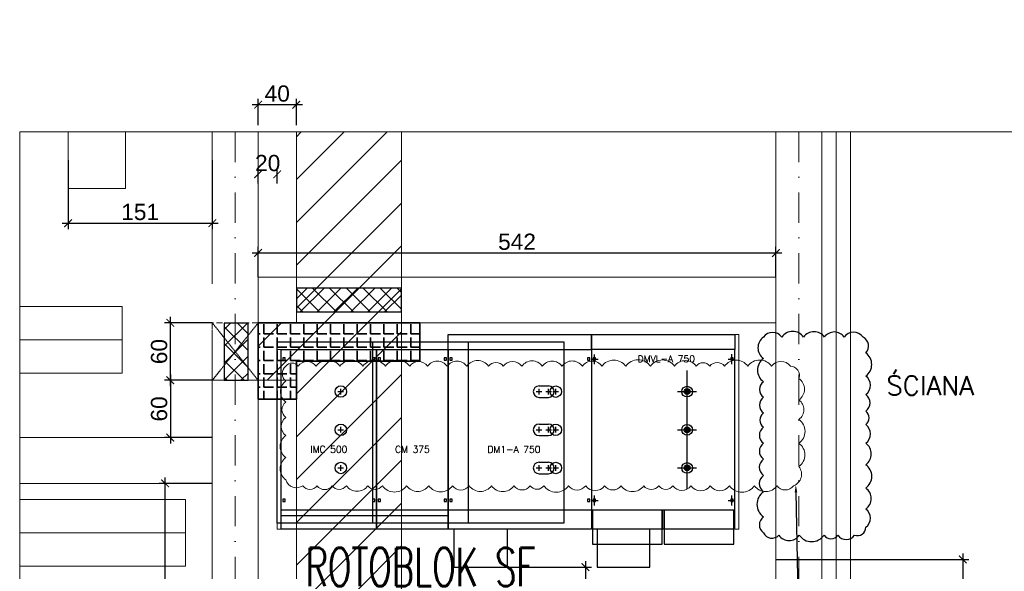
# Model space of a CAD drawing. Header units: centimetres. Extents: x -65174 to -19259, y -5437 to 35487.
# Tile 4 of 7: x -64251 to -63220, y 34066 to 34645. Entities that reach past the tile are written whole.
import ezdxf
from ezdxf import colors
from ezdxf.entities.mleader import LeaderData, LeaderLine
from ezdxf.enums import TextEntityAlignment as Align
from ezdxf.math import Vec2, Vec3

# ---------------------------------------------------------------- set-up
doc = ezdxf.new("R2010")
doc.units = ezdxf.units.CM
doc.header["$PDMODE"] = 35
doc.header["$PDSIZE"] = 0.1
for name, pattern in [('DASHDOT', [25.4, 12.7, -6.35, 0, -6.35]), ('DASHED', [0.75, 0.5, -0.25]), ('HIDDEN2', [0.1875, 0.125, -0.0625])]:
    doc.linetypes.add(name, pattern=pattern)
for name, color, linetype, lineweight in [('1A_Osie', 252, 'DASHDOT', 13), ('1A_Wełna', 252, 'Continuous', 13), ('1A_Ściany_05', 252, 'Continuous', 13), ('1A_Ściany_40', 252, 'Continuous', 13), ('2DE_OBJ_Schneider-Cabinet', 7, 'Continuous', 25), ('2DE_OBJ_SCHNEIDER-DEVICES', 7, 'Continuous', 25), ('___E_ST_urządzenia', 5, 'Continuous', 25), ('___ELE1', 1, 'Continuous', 35), ('___x.Wymiarowanie', 90, 'Continuous', 13), ('A_KANAŁY_H', 202, 'Continuous', 20), ('AK_opis pomieszczeń', 7, 'Continuous', 13), ('E_ELTECH_ST_detale', 252, 'Continuous', 5), ('ELTECH_ST_Kanały', 30, 'Continuous', 15), ('ELTECH_ST_przepusty', 144, 'DASHED', 15)]:
    doc.layers.add(name, color=color, linetype=linetype, lineweight=lineweight)
for name, color, linetype in [('ELTECH_ST_detale', 5, 'Continuous'), ('ELTECH_ST_urządzenia', 5, 'Continuous'), ('MV_top_view', 7, 'Continuous')]:
    doc.layers.add(name, color=color, linetype=linetype)
doc.styles.add('Arial', font='arial.ttf')
doc.styles.add('RomanS', font='romans.shx')
doc.styles.add('Schneider', font='romans.shx')
doc.styles.add('SIMPLEX', font='simplex.shx', dxfattribs={"width": 0.8, "height": 2})
doc.dimstyles.new('AEC Dimension - High Detail', dxfattribs={"dimtxt": 15, "dimasz": 0.08, "dimexe": 6.25, "dimexo": 0, "dimgap": 5, "dimtad": 1, "dimdec": 4, "dimrnd": 0.5, "dimzin": 12, "dimdsep": 46, "dimtxsty": 'RomanS', "dimblk": 'ARCHTICK', "dimcen": 0.125, "dimdle": 6.25, "dimazin": 0, "dimtfac": 1, "dimtdec": 4, "dimtix": 1, "dimtofl": 0, "dimtmove": 2, "dimatfit": 3, "dimldrblk": 'DOT', "dimfxl": 6.25, "dimtolj": 1, "dimtzin": 0, "dimarcsym": 0})

# ---------------------------------------------------------------- blocks, each defined once
blk = doc.blocks.new('Rotoblok_SF')
at = {"layer": '___E_ST_urządzenia'}
for p, q in [((-95, 25), (0, 25)), ((0, -25), (-95, -25))]:
    blk.add_line(p, q, dxfattribs=at)
blk.add_lwpolyline([(-95, 75), (0, 75), (0, -75), (-95, -75)], close=True, dxfattribs=at)
at = {"layer": 'ELTECH_ST_urządzenia', "color": 1, "style": 'SIMPLEX'}
for s, height, width, p in [('ROTOBLOK SF', 20, 0.65, (22.89, 0)), ('(SLp3, SP1, VCB)', 15, 0.7, (53.7, 0))]:
    blk.add_text(s, height=height, rotation=90, dxfattribs=dict(at, width=width)).set_placement(p, align=Align.MIDDLE_CENTER)
blk = doc.blocks.new('_ArchTick')
at = {"color": 0, "linetype": 'ByBlock', "const_width": 15}
blk.add_lwpolyline([(-50, -50), (50, 50)], dxfattribs=at)
blk = doc.blocks.new('*D308')
at = {"layer": '___x.Wymiarowanie', "color": 0, "lineweight": -2, "ltscale": 5, "transparency": 16777216}
for p, q in [((-64001.5, 34533.8), (-64001.5, 34561.6)), ((-63961.5, 34533.8), (-63961.5, 34561.6)), ((-63955.2, 34555.4), (-64007.7, 34555.4))]:
    blk.add_line(p, q, dxfattribs=at)
at = {"layer": 'DEFPOINTS', "color": 0, "ltscale": 5, "transparency": 16777216}
for p in [(-64001.5, 34555.4), (-64001.5, 34533.8), (-63961.5, 34533.8)]:
    blk.add_point(p, dxfattribs=at)
at = {"layer": '___x.Wymiarowanie', "color": 0, "lineweight": -2, "ltscale": 5, "transparency": 16777216, "xscale": 0.08, "yscale": 0.08, "zscale": 0.08, "rotation": 180}
blk.add_blockref('_ArchTick', (-64001.5, 34555.4), dxfattribs=at)
at = {"layer": '___x.Wymiarowanie', "color": 0, "lineweight": -2, "ltscale": 5, "transparency": 16777216, "xscale": 0.08, "yscale": 0.08, "zscale": 0.08}
blk.add_blockref('_ArchTick', (-63961.5, 34555.4), dxfattribs=at)
at = {"layer": '___x.Wymiarowanie', "color": 0, "ltscale": 5, "transparency": 16777216, "insert": (-63981.5, 34567), "char_height": 17, "attachment_point": 5, "style": 'Arial'}
blk.add_mtext('\\A1;40', dxfattribs=at)
blk = doc.blocks.new('_Dot')
at = {"color": 0, "linetype": 'ByBlock', "lineweight": -2}
blk.add_line((-0.5, 0), (-1, 0), dxfattribs=at)
at = {"color": 0, "linetype": 'ByBlock', "const_width": 0.5}
blk.add_lwpolyline([(-0.25, 0, 1), (0.25, 0, 1)], format="xyb", close=True, dxfattribs=at)
blk = doc.blocks.new('*D309')
at = {"layer": '___x.Wymiarowanie', "color": 0, "lineweight": -2, "ltscale": 5, "transparency": 16777216}
for p, q in [((-64001.5, 34472.7), (-64001.5, 34488.7)), ((-63981.5, 34472.7), (-63981.5, 34488.7)), ((-64001.5, 34482.5), (-64001.5, 34482.5)), ((-63981.5, 34482.5), (-63981.4, 34482.5))]:
    blk.add_line(p, q, dxfattribs=at)
at = {"layer": 'DEFPOINTS', "color": 0, "ltscale": 5, "transparency": 16777216}
for p in [(-64001.5, 34482.5), (-64001.5, 34472.7), (-63981.5, 34472.7)]:
    blk.add_point(p, dxfattribs=at)
at = {"layer": '___x.Wymiarowanie', "color": 0, "lineweight": -2, "ltscale": 5, "transparency": 16777216, "xscale": 0.08, "yscale": 0.08, "zscale": 0.08}
blk.add_blockref('_ArchTick', (-64001.5, 34482.5), dxfattribs=at)
at = {"layer": '___x.Wymiarowanie', "color": 0, "lineweight": -2, "ltscale": 5, "transparency": 16777216, "xscale": 0.08, "yscale": 0.08, "zscale": 0.08, "rotation": 180}
blk.add_blockref('_ArchTick', (-63981.5, 34482.5), dxfattribs=at)
at = {"layer": '___x.Wymiarowanie', "color": 0, "ltscale": 5, "transparency": 16777216, "insert": (-63991.5, 34494.2), "char_height": 17, "attachment_point": 5, "style": 'Arial'}
blk.add_mtext('\\A1;20', dxfattribs=at)
blk = doc.blocks.new('*D310')
at = {"layer": '___x.Wymiarowanie', "color": 0, "lineweight": -2, "ltscale": 5, "transparency": 16777216}
for p, q in [((-64200.5, 34497.4), (-64200.5, 34424.9)), ((-64049.5, 34497.4), (-64049.5, 34424.9)), ((-64206.7, 34431.2), (-64043.2, 34431.2))]:
    blk.add_line(p, q, dxfattribs=at)
at = {"layer": 'DEFPOINTS', "color": 0, "ltscale": 5, "transparency": 16777216}
for p in [(-64200.5, 34497.4), (-64049.5, 34497.4), (-64049.5, 34431.2)]:
    blk.add_point(p, dxfattribs=at)
at = {"layer": '___x.Wymiarowanie', "color": 0, "lineweight": -2, "ltscale": 5, "transparency": 16777216, "xscale": 0.08, "yscale": 0.08, "zscale": 0.08, "rotation": 180}
blk.add_blockref('_ArchTick', (-64200.5, 34431.2), dxfattribs=at)
at = {"layer": '___x.Wymiarowanie', "color": 0, "lineweight": -2, "ltscale": 5, "transparency": 16777216, "xscale": 0.08, "yscale": 0.08, "zscale": 0.08}
blk.add_blockref('_ArchTick', (-64049.5, 34431.2), dxfattribs=at)
at = {"layer": '___x.Wymiarowanie', "color": 0, "ltscale": 5, "transparency": 16777216, "insert": (-64125, 34442.9), "char_height": 17, "attachment_point": 5, "style": 'Arial'}
blk.add_mtext('\\A1;151', dxfattribs=at)
blk = doc.blocks.new('*D313')
at = {"layer": '___x.Wymiarowanie', "color": 0, "lineweight": -2, "ltscale": 5, "transparency": 16777216}
for p, q in [((-64093.4, 34272.8), (-64093.4, 34200.3)), ((-64049.5, 34266.6), (-64099.6, 34266.6)), ((-64049.5, 34206.6), (-64099.6, 34206.6))]:
    blk.add_line(p, q, dxfattribs=at)
at = {"layer": 'DEFPOINTS', "color": 0, "ltscale": 5, "transparency": 16777216}
for p in [(-64049.5, 34266.6), (-64093.4, 34206.6), (-64049.5, 34206.6)]:
    blk.add_point(p, dxfattribs=at)
at = {"layer": '___x.Wymiarowanie', "color": 0, "lineweight": -2, "ltscale": 5, "transparency": 16777216, "xscale": 0.08, "yscale": 0.08, "zscale": 0.08}
for p, rotation in [((-64093.4, 34266.6), 90), ((-64093.4, 34206.6), 270)]:
    blk.add_blockref('_ArchTick', p, dxfattribs=dict(at, rotation=rotation))
at = {"layer": '___x.Wymiarowanie', "color": 0, "ltscale": 5, "transparency": 16777216, "insert": (-64105.1, 34236.6), "char_height": 17, "attachment_point": 5, "rotation": 90, "style": 'Arial'}
blk.add_mtext('\\A1;60', dxfattribs=at)
blk = doc.blocks.new('*D314')
at = {"layer": '___x.Wymiarowanie', "color": 0, "lineweight": -2, "ltscale": 5, "transparency": 16777216}
for p, q in [((-64093.4, 34260.3), (-64093.4, 34333)), ((-64049.5, 34326.8), (-64099.6, 34326.8)), ((-64049.5, 34266.6), (-64099.6, 34266.6))]:
    blk.add_line(p, q, dxfattribs=at)
at = {"layer": 'DEFPOINTS', "color": 0, "ltscale": 5, "transparency": 16777216}
for p in [(-64093.4, 34326.8), (-64049.5, 34326.8), (-64049.5, 34266.6)]:
    blk.add_point(p, dxfattribs=at)
at = {"layer": '___x.Wymiarowanie', "color": 0, "lineweight": -2, "ltscale": 5, "transparency": 16777216, "xscale": 0.08, "yscale": 0.08, "zscale": 0.08}
for p, rotation in [((-64093.4, 34326.8), 90), ((-64093.4, 34266.6), 270)]:
    blk.add_blockref('_ArchTick', p, dxfattribs=dict(at, rotation=rotation))
at = {"layer": '___x.Wymiarowanie', "color": 0, "ltscale": 5, "transparency": 16777216, "insert": (-64105.1, 34296.7), "char_height": 17, "attachment_point": 5, "rotation": 90, "style": 'Arial'}
blk.add_mtext('\\A1;60', dxfattribs=at)
blk = doc.blocks.new('*D315')
at = {"layer": '___x.Wymiarowanie', "color": 0, "lineweight": -2, "ltscale": 5, "transparency": 16777216}
for p, q in [((-64001.5, 34374.8), (-64001.5, 34406.3)), ((-63459.5, 34374.8), (-63459.5, 34406.3)), ((-64007.7, 34400), (-63453.2, 34400))]:
    blk.add_line(p, q, dxfattribs=at)
at = {"layer": 'DEFPOINTS', "color": 0, "ltscale": 5, "transparency": 16777216}
for p in [(-63459.5, 34400), (-64001.5, 34374.8), (-63459.5, 34374.8)]:
    blk.add_point(p, dxfattribs=at)
at = {"layer": '___x.Wymiarowanie', "color": 0, "lineweight": -2, "ltscale": 5, "transparency": 16777216, "xscale": 0.08, "yscale": 0.08, "zscale": 0.08, "rotation": 180}
blk.add_blockref('_ArchTick', (-64001.5, 34400), dxfattribs=at)
at = {"layer": '___x.Wymiarowanie', "color": 0, "lineweight": -2, "ltscale": 5, "transparency": 16777216, "xscale": 0.08, "yscale": 0.08, "zscale": 0.08}
blk.add_blockref('_ArchTick', (-63459.5, 34400), dxfattribs=at)
at = {"layer": '___x.Wymiarowanie', "color": 0, "ltscale": 5, "transparency": 16777216, "insert": (-63730.5, 34411.7), "char_height": 17, "attachment_point": 5, "style": 'Arial'}
blk.add_mtext('\\A1;542', dxfattribs=at)
blk = doc.blocks.new('*D318')
at = {"layer": '___x.Wymiarowanie', "color": 0, "lineweight": -2, "ltscale": 5, "transparency": 16777216}
for p, q in [((-63263.9, 34085), (-63263.9, 33506.5)), ((-63459.5, 34078.8), (-63257.6, 34078.8)), ((-63459.5, 33512.8), (-63257.6, 33512.8))]:
    blk.add_line(p, q, dxfattribs=at)
at = {"layer": 'DEFPOINTS', "color": 0, "ltscale": 5, "transparency": 16777216}
for p in [(-63459.5, 34078.8), (-63459.5, 33512.8), (-63263.9, 33512.8)]:
    blk.add_point(p, dxfattribs=at)
at = {"layer": '___x.Wymiarowanie', "color": 0, "lineweight": -2, "ltscale": 5, "transparency": 16777216, "xscale": 0.08, "yscale": 0.08, "zscale": 0.08}
for p, rotation in [((-63263.9, 34078.8), 90), ((-63263.9, 33512.8), 270)]:
    blk.add_blockref('_ArchTick', p, dxfattribs=dict(at, rotation=rotation))
at = {"layer": '___x.Wymiarowanie', "color": 0, "ltscale": 5, "transparency": 16777216, "insert": (-63275.6, 33795.8), "char_height": 17, "attachment_point": 5, "rotation": 90, "style": 'Arial'}
blk.add_mtext('\\A1;566', dxfattribs=at)
blk = doc.blocks.new('*D324')
at = {"layer": '___x.Wymiarowanie', "color": 0, "lineweight": -2, "ltscale": 5, "transparency": 16777216}
for p, q in [((-64049.5, 34158.6), (-64105, 34158.6)), ((-64098.8, 33821.2), (-64098.8, 34164.8)), ((-64049.5, 33827.4), (-64105, 33827.4))]:
    blk.add_line(p, q, dxfattribs=at)
at = {"layer": 'DEFPOINTS', "color": 0, "ltscale": 5, "transparency": 16777216}
for p in [(-64098.8, 34158.6), (-64049.5, 34158.6), (-64049.5, 33827.4)]:
    blk.add_point(p, dxfattribs=at)
at = {"layer": '___x.Wymiarowanie', "color": 0, "lineweight": -2, "ltscale": 5, "transparency": 16777216, "xscale": 0.08, "yscale": 0.08, "zscale": 0.08}
for p, rotation in [((-64098.8, 34158.6), 90), ((-64098.8, 33827.4), 270)]:
    blk.add_blockref('_ArchTick', p, dxfattribs=dict(at, rotation=rotation))
at = {"layer": '___x.Wymiarowanie', "color": 0, "ltscale": 5, "transparency": 16777216, "insert": (-64110.5, 33993), "char_height": 17, "attachment_point": 5, "rotation": 90, "style": 'Arial'}
blk.add_mtext('\\A1;331', dxfattribs=at)
blk = doc.blocks.new('2d_imc500_cok_se99_f08a4kw')
at = {"layer": 'MV_top_view', "color": 0, "linetype": 'ByBlock', "lineweight": 30}
blk.add_line((0, -796.15), (500, -796.15), dxfattribs=at)
at = {"layer": 'MV_top_view', "color": 253, "lineweight": 30}
blk.add_line((0, -826.15), (500, -826.15), dxfattribs=at)
at = {"layer": 'MV_top_view', "color": 0, "linetype": 'Continuous', "lineweight": 30, "ltscale": 160}
blk.add_lwpolyline([(0, 43.85), (500, 43.85), (500, -896.15), (0, -896.15)], close=True, dxfattribs=at)
at = {"layer": 'MV_top_view', "color": 253, "lineweight": 30}
for points in [[(21.15, 0), (8.85, 0), (8.85, -12.3), (21.15, -12.3)], [(491.15, 0), (478.85, 0), (478.85, -12.3), (491.15, -12.3)], [(21.15, -740), (8.85, -740), (8.85, -752.3), (21.15, -752.3)], [(491.15, -740), (478.85, -740), (478.85, -752.3), (491.15, -752.3)]]:
    blk.add_lwpolyline(points, close=True, dxfattribs=at)
at = {"layer": 'MV_top_view', "color": 253, "linetype": 'Continuous', "lineweight": 30, "ltscale": 10}
for points in [[(297.5, -176.15), (327.5, -176.15)], [(312.5, -191.15), (312.5, -161.15)], [(297.5, -376.15), (327.5, -376.15)], [(312.5, -391.15), (312.5, -361.15)], [(312.5, -591.15), (312.5, -561.15)], [(297.5, -576.15), (327.5, -576.15)]]:
    blk.add_lwpolyline(points, dxfattribs=at)
at = {"layer": 'MV_top_view', "color": 253, "linetype": 'Continuous', "lineweight": 30, "ltscale": 2}
for centre in [(312.5, -176.15), (312.5, -376.15), (312.5, -576.15)]:
    blk.add_circle(centre, 30, dxfattribs=at)
at = {"layer": 'MV_top_view', "color": 0, "linetype": 'ByBlock', "lineweight": -2, "style": 'Schneider', "flags": 8}
blk.add_attdef('IMC_500', text='', height=35, dxfattribs=at).set_placement((250, -496.15), align=Align.CENTER)
blk = doc.blocks.new('2d_cm375_cok_se79_1apx7d')
at = {"layer": 'MV_top_view', "color": 0, "lineweight": 30}
blk.add_line((0, -796.15), (375, -796.15), dxfattribs=at)
at = {"layer": 'MV_top_view', "color": 253, "lineweight": 30}
blk.add_line((0, -826.15), (375, -826.15), dxfattribs=at)
at = {"layer": 'MV_top_view', "color": 0, "linetype": 'ByBlock', "lineweight": 30, "ltscale": 160}
blk.add_lwpolyline([(0, 43.85), (375, 43.85), (375, -896.15), (0, -896.15)], close=True, dxfattribs=at)
at = {"layer": 'MV_top_view', "color": 253, "lineweight": 30}
for points in [[(21.15, 0), (8.85, 0), (8.85, -12.3), (21.15, -12.3)], [(366.15, 0), (353.85, 0), (353.85, -12.3), (366.15, -12.3)], [(21.15, -740), (8.85, -740), (8.85, -752.3), (21.15, -752.3)], [(366.15, -740), (353.85, -740), (353.85, -752.3), (366.15, -752.3)]]:
    blk.add_lwpolyline(points, close=True, dxfattribs=at)
at = {"layer": 'MV_top_view', "color": 0, "linetype": 'ByBlock', "lineweight": -2, "style": 'Schneider', "flags": 8}
blk.add_attdef('CM_375', text='', height=35, dxfattribs=at).set_placement((187.5, -496.15), align=Align.CENTER)
blk = doc.blocks.new('2d_dm1a750_cok_se95_527xd5')
at = {"layer": 'MV_top_view', "color": 0, "lineweight": 30}
for p, q in [((0, 43.8), (750, 43.8)), ((0, -796.2), (750, -796.2))]:
    blk.add_line(p, q, dxfattribs=at)
at = {"layer": 'MV_top_view', "color": 0, "linetype": 'Continuous', "lineweight": 30, "ltscale": 160}
blk.add_lwpolyline([(0, 123.8), (750, 123.8), (750, -896.1), (0, -896.1)], close=True, dxfattribs=at)
at = {"layer": 'MV_top_view', "color": 253, "lineweight": 30}
for points in [[(21.1, 0), (8.9, 0), (8.9, -12.3), (21.1, -12.3)], [(741.1, 0), (728.8, 0), (728.8, -12.3), (741.1, -12.3)], [(21.1, -740), (8.9, -740), (8.9, -752.3), (21.1, -752.3)], [(741.1, -740), (728.8, -740), (728.8, -752.3), (741.1, -752.3)]]:
    blk.add_lwpolyline(points, close=True, dxfattribs=at)
at = {"layer": 'MV_top_view', "color": 253, "linetype": 'Continuous', "lineweight": 30, "ltscale": 2}
for points in [[(475, -146.2), (525, -146.2)], [(475, -206.2), (525, -206.2)], [(475, -346.2), (525, -346.2)], [(475, -406.2), (525, -406.2)], [(475, -546.2), (525, -546.2)], [(475, -606.2), (525, -606.2)]]:
    blk.add_lwpolyline(points, dxfattribs=at)
at = {"layer": 'MV_top_view', "color": 253, "linetype": 'Continuous', "lineweight": 30, "ltscale": 10}
for points in [[(460, -176.2), (490, -176.2)], [(475, -191.2), (475, -161.2)], [(510, -176.2), (540, -176.2)], [(525, -191.2), (525, -161.2)], [(547.5, -176.2), (577.5, -176.2)], [(562.5, -191.2), (562.5, -161.2)], [(460, -376.2), (490, -376.2)], [(475, -391.2), (475, -361.2)], [(510, -376.2), (540, -376.2)], [(525, -391.2), (525, -361.2)], [(547.5, -376.2), (577.5, -376.2)], [(562.5, -391.2), (562.5, -361.2)], [(475, -591.2), (475, -561.2)], [(525, -591.2), (525, -561.2)], [(562.5, -591.2), (562.5, -561.2)], [(460, -576.2), (490, -576.2)], [(510, -576.2), (540, -576.2)], [(547.5, -576.2), (577.5, -576.2)]]:
    blk.add_lwpolyline(points, dxfattribs=at)
at = {"layer": 'MV_top_view', "color": 0, "linetype": 'Continuous', "ltscale": 160}
blk.add_lwpolyline([(30, -896.1), (30, -1096.1), (310, -1096.1), (310, -896.1)], dxfattribs=at)
at = {"layer": 'MV_top_view', "color": 253, "linetype": 'Continuous', "lineweight": 30, "ltscale": 2}
for centre in [(562.5, -176.2), (562.5, -376.2), (562.5, -576.2)]:
    blk.add_circle(centre, 30, dxfattribs=at)
at = {"layer": 'MV_top_view', "color": 253, "linetype": 'Continuous', "lineweight": 30}
for centre in [(475, -176.2), (475, -376.2), (475, -576.2)]:
    blk.add_arc(centre, 30, 90, 270, dxfattribs=at)
at = {"layer": 'MV_top_view', "color": 253, "linetype": 'Continuous', "lineweight": 30, "ltscale": 20}
for centre in [(525, -176.2), (525, -376.2), (525, -576.2)]:
    blk.add_arc(centre, 30, 270, 90, dxfattribs=at)
at = {"layer": 'MV_top_view', "color": 0, "linetype": 'ByBlock', "lineweight": -2, "style": 'Schneider', "flags": 8}
blk.add_attdef('DM1A_750', text='', height=35, dxfattribs=at).set_placement((344, -496.2), align=Align.CENTER)
blk = doc.blocks.new('2d_imc500_cok_pl_se105_zz3h01y')
at = {"lineweight": 0}
blk.add_lwpolyline([(0, 43.85), (-20, 43.85), (-20, -896.15), (0, -896.15)], close=True, dxfattribs=at)
blk = doc.blocks.new('2d_dm1a750_cok_pp_se103_5tga4uv')
at = {"lineweight": 0}
for points in [[(20, 123.85), (0, 123.85), (0, -896.15), (20, -896.15)], [(20, 123.85), (20, 123.85), (20, -896.15), (20, -896.15)]]:
    blk.add_lwpolyline(points, close=True, dxfattribs=at)
blk = doc.blocks.new('2d_as_dmvla_tv_se127_f24h4pf')
at = {"layer": '2DE_OBJ_Schneider-Cabinet', "linetype": 'Continuous', "ltscale": 80}
h = blk.add_hatch(color=1, dxfattribs=at)
edge = h.paths.add_edge_path()
edge.add_arc((500, -220), 15, 0, 360)
h = blk.add_hatch(color=1, dxfattribs=at)
edge = h.paths.add_edge_path()
edge.add_arc((500, -420), 15, 0, 360)
h = blk.add_hatch(color=1, dxfattribs=at)
edge = h.paths.add_edge_path()
edge.add_arc((500, -620), 15, 0, 360)
at = {"layer": '2DE_OBJ_Schneider-Cabinet', "color": 1, "linetype": 'Continuous', "ltscale": 80}
for p, q in [((0, 0), (0, -840)), ((0, -50), (35, -50)), ((15, -77), (15, -25)), ((715, -50), (750, -50)), ((735, -76), (735, -24)), ((500, -730), (500, -110)), ((450, -220), (550, -220)), ((450, -420), (550, -420)), ((450, -620), (550, -620)), ((15, -817), (15, -765)), ((735, -816), (735, -764)), ((0, -790), (35, -790)), ((715, -790), (750, -790)), ((30, -940), (30, -1140))]:
    blk.add_line(p, q, dxfattribs=at)
for points in [[(750, 0), (0, 0)], [(0, -840), (750, -840), (750, 0)], [(5, -840), (5, -1020), (370, -1020), (370, -840)], [(380, -840), (380, -1020), (745, -1020), (745, -840)], [(30, -1140), (305, -1140), (305, -940)], [(305, -940), (30, -940)]]:
    blk.add_lwpolyline(points, dxfattribs=at)
for points in [[(8.8, -56.1), (21.1, -56.1), (21.1, -43.9), (8.8, -43.9)], [(728.9, -56.1), (741.1, -56.1), (741.1, -43.9), (728.9, -43.9)], [(8.8, -796.1), (21.1, -796.1), (21.1, -783.9), (8.8, -783.9)], [(728.9, -796.1), (741.1, -796.1), (741.1, -783.9), (728.9, -783.9)]]:
    blk.add_lwpolyline(points, close=True, dxfattribs=at)
at = {"layer": '2DE_OBJ_Schneider-Cabinet', "color": 1}
for points in [[(745, -940), (5, -940), (5, -840), (370, -840), (370, -940)], [(380, -940), (380, -840), (745, -840), (745, -940)]]:
    blk.add_lwpolyline(points, dxfattribs=at)
at = {"layer": '2DE_OBJ_Schneider-Cabinet', "color": 1, "linetype": 'Continuous', "ltscale": 80}
for centre, radius in [((500, -220), 28), ((500, -220), 15), ((500, -420), 28), ((500, -420), 15), ((500, -620), 28), ((500, -620), 15)]:
    blk.add_circle(centre, radius, dxfattribs=at)
at = {"layer": '2DE_OBJ_Schneider-Cabinet', "color": 1, "linetype": 'ByBlock', "style": 'Schneider', "flags": 8}
for tag, p in [('DMVLA_750', (391.2, -65.9)), ('UNIT_NUMBER', (375, -807.7))]:
    blk.add_attdef(tag, text='', height=35, dxfattribs=at).set_placement(p, align=Align.CENTER)
blk = doc.blocks.new('*D341')
at = {"layer": '___x.Wymiarowanie', "color": 0, "lineweight": -2, "ltscale": 5, "transparency": 16777216}
for p, q in [((-63658.9, 34077), (-63658.9, 33762.5)), ((-63740.5, 34070.8), (-63652.7, 34070.8)), ((-63663.5, 33768.8), (-63652.7, 33768.8))]:
    blk.add_line(p, q, dxfattribs=at)
at = {"layer": 'DEFPOINTS', "color": 0, "ltscale": 5, "transparency": 16777216}
for p in [(-63740.5, 34070.8), (-63663.5, 33768.8), (-63658.9, 33768.8)]:
    blk.add_point(p, dxfattribs=at)
at = {"layer": '___x.Wymiarowanie', "color": 0, "lineweight": -2, "ltscale": 5, "transparency": 16777216, "xscale": 0.08, "yscale": 0.08, "zscale": 0.08}
for p, rotation in [((-63658.9, 34070.8), 90), ((-63658.9, 33768.8), 270)]:
    blk.add_blockref('_ArchTick', p, dxfattribs=dict(at, rotation=rotation))
at = {"layer": '___x.Wymiarowanie', "color": 0, "ltscale": 5, "transparency": 16777216, "insert": (-63670.6, 33919.8), "char_height": 17, "attachment_point": 5, "rotation": 90, "style": 'Arial'}
blk.add_mtext('\\A1;302', dxfattribs=at)

msp = doc.modelspace()

# ---------------------------------------------------------------- hatches: boundary and pattern name
at = {"layer": '___ELE1'}
h = msp.add_hatch(dxfattribs=at)
h.set_pattern_fill('ANGLE', color=256, scale=2)
h.set_pattern_definition([(0, (62139.633, -40284.406), (0, 13.97), [10.16, -3.81]), (90, (62139.633, -40284.406), (-13.97, 9e-16), [10.16, -3.81])])
h.paths.add_polyline_path([(-63961.46302, 34266.59025), (-64001.46261, 34266.59025), (-64001.46261, 34246.88457), (-63961.46302, 34246.88457)])
h.paths.add_polyline_path([(-63961.46302, 34286.75806), (-63851.46302, 34286.75806), (-63851.46302, 34326.75758), (-64001.46261, 34326.75713), (-63961.46302, 34326.75718), (-63961.46302, 34326.75764), (-64001.46302, 34326.75713), (-64001.46271, 34266.59025), (-63999.46261, 34266.59025), (-63961.46302, 34266.59025)])
h.paths.add_polyline_path([(-63832.06618, 34326.75764), (-63851.46302, 34326.75758), (-63851.46302, 34286.75806), (-63832.06618, 34286.75806)])
at = {"layer": 'A_KANAŁY_H'}
h = msp.add_hatch(dxfattribs=at)
h.set_pattern_fill('ANSI31', color=256, scale=10, style=0)
h.set_pattern_definition([(45, (62122.554, -46748.252), (-22.45064, 22.45064), [])])
h.paths.add_polyline_path([(-63880.83612, 33713.21613), (-63812.74088, 33713.21613), (-63812.74088, 33743.21613), (-63880.83612, 33743.21613)], flags=9)
h.paths.add_polyline_path([(-63833.10879, 33736.02426), (-63802.46213, 33736.02426), (-63802.46213, 33785.48128), (-63833.10879, 33785.48128)], flags=9)
h.paths.add_polyline_path([(-63872.78593, 34614.5031), (-63804.69069, 34614.5031), (-63804.69069, 34644.5031), (-63872.78593, 34644.5031)], flags=9)
h.paths.add_polyline_path([(-63851.46302, 34526.95416), (-63961.46302, 34526.95416), (-63961.46302, 34326.75764), (-64001.46261, 34326.75713), (-64001.46261, 34266.59025), (-63961.46302, 34266.59025), (-63961.46302, 33827.42007), (-64001.46261, 33827.42007), (-64001.46137, 33767.25319), (-63961.46302, 33767.25319), (-63961.46302, 33512.75764), (-63851.46302, 33512.75764)])
at = {"layer": 'ELTECH_ST_detale', "lineweight": 30}
h = msp.add_hatch(dxfattribs=at)
h.set_pattern_fill('ANSI37', color=256, scale=100, style=0)
h.set_pattern_definition([(45, (-66908.34, 41976.377), (-8.838835, 8.838835), []), (135, (-66908.34, 41976.377), (-8.838835, -8.838835), [])])
h.paths.add_polyline_path([(-63851.46302, 34363.25764), (-63961.46302, 34363.25764), (-63961.46302, 34338.25764), (-63851.46302, 34338.25764)])
h = msp.add_hatch(dxfattribs=at)
h.set_pattern_fill('ANSI37', color=256, scale=100, angle=-90, style=0)
h.set_pattern_definition([(315, (-56398.843, 37273.467), (8.838835, 8.838835), []), (45, (-56398.843, 37273.467), (-8.838835, 8.838835), [])])
h.paths.add_polyline_path([(-64011.96261, 34266.59025), (-64011.96261, 34326.59025), (-64036.96261, 34326.59025), (-64036.96261, 34266.59025)])

# ---------------------------------------------------------------- linework, layer by layer
at = {"color": 1}
msp.add_lwpolyline([(-63652.46261, 34314.75764), (-63502.46261, 34314.75764), (-63502.46261, 34298.75764), (-63652.46261, 34298.75764)], close=True, dxfattribs=at)
at = {"color": 30, "true_color": 0xf26722}
msp.add_lwpolyline([(-63472.45295, 34311.84906, 0.52056705), (-63472.45295, 34289.35284, 0.52056705), (-63472.45295, 34265.16428, 0.52056705), (-63472.45295, 34248.82264, 0.52056705), (-63472.45295, 34232.38415, 0.52056705), (-63472.45295, 34217.31899, 0.52056705), (-63472.45295, 34200.64612, 0.52056705), (-63472.45295, 34183.97284, 0.52056705), (-63472.45295, 34166.96019, 0.52056705), (-63472.45295, 34149.7563, 0.52056705), (-63472.45295, 34123.45341, 0.52056705), (-63472.45295, 34106.70038, 0.52056705), (-63456.36426, 34104.25213, 0.52056705), (-63435.0367, 34104.25213, 0.52056705), (-63409.14399, 34104.25213, 0.52056705), (-63394.51423, 34104.25213, 0.52056705), (-63377.12397, 34104.25213, 0.52056705), (-63365.48852, 34112.66572, 0.52056705), (-63365.48852, 34131.68079, 0.52056705), (-63365.48852, 34153.69399, 0.52056705), (-63365.48852, 34178.18896, 0.52056705), (-63365.48852, 34200.64611, 0.52056705), (-63365.48852, 34220.14906, 0.52056705), (-63365.48852, 34234.25146, 0.52056705), (-63365.48852, 34251.73694, 0.52056705), (-63365.48852, 34271.01202, 0.52056705), (-63365.48852, 34295.32144, 0.52056705), (-63368.30598, 34311.84906, 0.52056705), (-63388.08564, 34311.84906, 0.52056705), (-63408.73365, 34311.84906, 0.52056705), (-63430.54177, 34311.84906, 0.52056705), (-63453.40054, 34311.84906, 0.52056705)], format="xyb", close=True, dxfattribs=at)
at = {"layer": '1A_Osie', "ltscale": 2.5}
for points in [[(-64025.46261, 34526.95416), (-64025.46261, 33135.91948)], [(-63435.46261, 34526.95416), (-63435.46261, 33135.91948)]]:
    msp.add_lwpolyline(points, dxfattribs=at)
at = {"layer": '1A_Wełna', "ltscale": 0.4}
for points in [[(-63396.46261, 34136.75764), (-63396.46261, 34526.95416)], [(-63396.46261, 33454.59551), (-63396.46261, 34136.75764)]]:
    msp.add_lwpolyline(points, dxfattribs=at)
at = {"layer": '1A_Ściany_05'}
for points in [[(-63411.46261, 34136.75764), (-63411.46261, 34526.95416)], [(-63479.46261, 33464.75764), (-63411.46261, 33464.75764), (-63411.46261, 34136.75764)]]:
    msp.add_lwpolyline(points, dxfattribs=at)
at = {"layer": '1A_Ściany_40'}
for p, q in [((-64251.09121, 34206.59025), (-64049.46261, 34206.59025)), ((-64251.09121, 34158.59025), (-64049.46261, 34158.59025))]:
    msp.add_line(p, q, dxfattribs=at)
for points in [[(-64049.46261, 34526.95416), (-64049.46261, 34367.75764)], [(-64001.46261, 34526.95416), (-64001.46261, 33870.75764)], [(-63459.46261, 34526.95416), (-63459.46261, 34316.75764)], [(-63381.46261, 34136.75764), (-63381.46261, 34526.95416)], [(-64001.46261, 34374.75764), (-63459.46261, 34374.75764)], [(-64001.46261, 34326.75764), (-63459.46261, 34326.75764)], [(-64049.46261, 34319.75764), (-64049.46261, 33512.75764)], [(-63459.46261, 34316.75764), (-63459.46261, 34068.75764)], [(-63483.46261, 33434.75764), (-63381.46261, 33434.75764), (-63381.46261, 34136.75764)], [(-63459.46261, 34136.75764), (-63459.46261, 33870.75764)]]:
    msp.add_lwpolyline(points, dxfattribs=at)
at = {"layer": '___ELE1'}
msp.add_lwpolyline([(-64001.46302, 34326.75713), (-64001.46261, 34246.88457), (-63961.46302, 34246.88457), (-63961.46302, 34286.75806), (-63832.06618, 34286.75806), (-63832.06618, 34326.75764), (-64001.46261, 34326.75713)], dxfattribs=at)
at = {"layer": '___x.Wymiarowanie', "color": 251, "true_color": 0x636466}
for q in [(-64251.09121, 32325.26988), (-61396.54996, 34526.95416)]:
    msp.add_line((-64251.09121, 34526.95416), q, dxfattribs=at)
at = {"layer": '___x.Wymiarowanie', "color": 30, "true_color": 0xf26722}
msp.add_lwpolyline([(-63972.38414, 34281.33894, 0.52056705), (-63972.38414, 34265.88396, 0.52056705), (-63972.38414, 34243.78937, 0.52056705), (-63972.38414, 34227.73012, 0.52056705), (-63972.38414, 34208.76266, 0.52056705), (-63972.38414, 34185.61702, 0.52056705), (-63972.38414, 34162.31309, 0.52056705), (-63954.67436, 34156.13827, 0.52056705), (-63939.76708, 34156.13827, 0.52056705), (-63924.01668, 34156.13827, 0.52056705), (-63909.15132, 34156.13827, 0.52056705), (-63886.69906, 34156.13827, 0.52056705), (-63871.39219, 34156.13827, 0.52056705), (-63846.05898, 34156.13827, 0.52056705), (-63822.88648, 34156.13827, 0.52056705), (-63798.05825, 34156.13827, 0.52056705), (-63780.49546, 34156.13827, 0.52056705), (-63757.24239, 34156.13827, 0.52056705), (-63733.73907, 34156.13827, 0.52056705), (-63716.62713, 34156.13827, 0.52056705), (-63702.38516, 34156.13827, 0.52056705), (-63676.50913, 34156.13827, 0.52056705), (-63658.62284, 34156.13827, 0.52056705), (-63638.785, 34156.13827, 0.52056705), (-63621.57134, 34156.13827, 0.52056705), (-63597.71848, 34156.13827, 0.52056705), (-63582.11986, 34156.13827, 0.52056705), (-63567.3021, 34156.13827, 0.52056705), (-63548.52142, 34156.13827, 0.52056705), (-63528.1375, 34156.13827, 0.52056705), (-63508.0966, 34156.13827, 0.52056705), (-63481.9162, 34156.13827, 0.52056705), (-63458.34411, 34156.13827, 0.52056705), (-63441.12719, 34156.13827, 0.52056705), (-63435.46261, 34176.21789, 0.52056705), (-63435.46261, 34200.56555, 0.52056705), (-63435.46261, 34225.49999, 0.52056705), (-63435.46261, 34245.96001, 0.52056705), (-63435.46261, 34268.55103, 0.52056705), (-63444.38394, 34281.33894, 0.52056705), (-63463.96991, 34281.33894, 0.52056705), (-63488.93771, 34281.33894, 0.52056705), (-63513.27032, 34281.33894, 0.52056705), (-63528.67403, 34281.33894, 0.52056705), (-63542.94245, 34281.33894, 0.52056705), (-63565.64945, 34281.33894, 0.52056705), (-63590.80239, 34281.33894, 0.52056705), (-63616.76225, 34281.33894, 0.52056705), (-63641.58967, 34281.33894, 0.52056705), (-63662.1152, 34281.33894, 0.52056705), (-63683.47775, 34281.33894, 0.52056705), (-63704.02159, 34281.33894, 0.52056705), (-63725.47895, 34281.33894, 0.52056705), (-63744.88547, 34281.33894, 0.52056705), (-63760.19314, 34281.33894, 0.52056705), (-63783.10156, 34281.33894, 0.52056705), (-63803.64418, 34281.33894, 0.52056705), (-63824.26452, 34281.33894, 0.52056705), (-63842.83767, 34281.33894, 0.52056705), (-63868.27627, 34281.33894, 0.52056705), (-63891.77593, 34281.33894, 0.52056705), (-63915.97345, 34281.33894, 0.52056705), (-63940.87533, 34281.33894, 0.52056705), (-63959.61004, 34281.33894, 0.52056705)], format="xyb", close=True, dxfattribs=at)
at = {"layer": 'A_KANAŁY_H'}
msp.add_lwpolyline([(-63961.46302, 34526.95416), (-63961.46302, 34326.75764), (-64001.46302, 34326.75713), (-64001.46302, 34266.59025), (-63961.46302, 34266.59025), (-63961.46302, 33827.42007), (-64001.46261, 33827.42007), (-64001.46137, 33767.25319), (-63961.46302, 33767.25319), (-63961.46302, 33512.75764), (-63851.46302, 33512.75764), (-63851.46302, 34526.95416)], dxfattribs=at)
at = {"layer": 'AK_opis pomieszczeń'}
for p, q in [((-64251.09121, 34309.02647), (-64143.77822, 34309.02647)), ((-64251.09121, 34106.78064), (-64077.61414, 34106.78064))]:
    msp.add_line(p, q, dxfattribs=at)
for points in [[(-64251.09121, 34274.1133), (-64143.77822, 34274.1133), (-64143.77822, 34343.93965), (-64251.09121, 34343.93965)], [(-64251.09121, 34071.86747), (-64077.61414, 34071.86747), (-64077.61414, 34141.69381), (-64251.09121, 34141.69381)]]:
    msp.add_lwpolyline(points, dxfattribs=at)
at = {"layer": 'E_ELTECH_ST_detale', "ltscale": 100}
msp.add_lwpolyline([(-64200.46261, 34526.95416), (-64200.46261, 34467.75764), (-64140.46261, 34467.75764), (-64140.46261, 34526.95416)], dxfattribs=at)
at = {"layer": 'ELTECH_ST_detale'}
for points in [[(-63851.46302, 34363.25764), (-63961.46302, 34363.25764), (-63961.46302, 34338.25764), (-63851.46302, 34338.25764)], [(-64011.96261, 34266.59025), (-64011.96261, 34326.59025), (-64036.96261, 34326.59025), (-64036.96261, 34266.59025)]]:
    msp.add_lwpolyline(points, close=True, dxfattribs=at)
at = {"layer": 'ELTECH_ST_Kanały', "linetype": 'HIDDEN2', "ltscale": 100}
msp.add_lwpolyline([(-63961.46302, 34526.95416), (-63961.46302, 34326.75764), (-64001.46302, 34326.75713), (-64001.46302, 34266.59025), (-63961.46302, 34266.59025), (-63961.46302, 33827.42007), (-64001.46261, 33827.42007), (-64001.46137, 33767.25319), (-63961.46302, 33767.25319), (-63961.46302, 33512.75764), (-63851.46302, 33512.75764), (-63851.46302, 34526.95416)], dxfattribs=at)
at = {"layer": 'ELTECH_ST_przepusty'}
for p, q in [((-64049.46261, 34326.75713), (-64001.46261, 34266.59128)), ((-64001.46302, 34326.75713), (-64049.46261, 34266.59025))]:
    msp.add_line(p, q, dxfattribs=at)
at = {"layer": 'ELTECH_ST_przepusty', "linetype": 'HIDDEN2', "ltscale": 50}
msp.add_line((-63999.46261, 34266.59025), (-64049.46261, 34266.59025), dxfattribs=at)
msp.add_lwpolyline([(-64049.46261, 34266.59025), (-64001.46302, 34266.59025), (-64001.46302, 34326.75713), (-64049.46261, 34326.75713)], close=True, dxfattribs=at)

# ---------------------------------------------------------------- block references
at = {"layer": '2DE_OBJ_SCHNEIDER-DEVICES', "xscale": 0.2, "yscale": 0.2, "zscale": 0.2}
for name, p, values in [('2d_dm1a750_cok_se95_527xd5', (-63802.46261, 34289.98764), {'DM1A_750': 'DM1-A 750'}), ('2d_imc500_cok_se99_f08a4kw', (-63977.46261, 34289.98764), {'IMC_500': 'IMC 500'}), ('2d_cm375_cok_se79_1apx7d', (-63877.46261, 34289.98764), {'CM_375': 'CM 375'})]:
    msp.add_blockref(name, p, dxfattribs=at).add_auto_attribs(values)
for name, p in [('2d_dm1a750_cok_pp_se103_5tga4uv', (-63502.46261, 34289.9819)), ('2d_imc500_cok_pl_se105_zz3h01y', (-63977.46261, 34289.9819))]:
    msp.add_blockref(name, p, dxfattribs=at)
at = {"layer": '2DE_OBJ_SCHNEIDER-DEVICES', "color": 1}
ref = msp.add_blockref('2d_as_dmvla_tv_se127_f24h4pf', (-63652.46261, 34298.75764), dxfattribs=dict(at, xscale=0.2, yscale=0.2, zscale=0.2))
ref.add_attrib('DMVLA_750', 'DMVL-A 750', dxfattribs={"layer": '2DE_OBJ_Schneider-Cabinet', "color": 0, "linetype": 'ByBlock', "height": 7, "style": 'Schneider', "flags": 8}).set_placement((-63574.22207, 34285.5755), align=Align.CENTER)
at = {"layer": '___E_ST_urządzenia', "xscale": 2, "yscale": 2, "zscale": 2, "rotation": 270}
msp.add_blockref('Rotoblok_SF', (-63831.46261, 34116.75764), dxfattribs=at)

# ---------------------------------------------------------------- texts
at = {"layer": 'AK_opis pomieszczeń', "color": 30, "true_color": 0xf26722, "insert": (-63343.94085, 34271.10561), "char_height": 20, "width": 101.152381, "attachment_point": 1}
msp.add_mtext('{\\Fromans|c238;ŚCIANA}', dxfattribs=at)

# ---------------------------------------------------------------- dimensions: what is measured, and where the dimension line sits
at = {"layer": '___x.Wymiarowanie', "ltscale": 5}
for base, p1, p2, picture, middle in [((-64001.46261, 34555.35019), (-63961.46302, 34533.78944), (-64001.46261, 34533.78944), '*D308', (-63981.46282, 34567.02993)), ((-64049.46261, 34431.1804), (-64200.46261, 34497.3559), (-64049.46261, 34497.3559), '*D310', (-64124.96261, 34442.86014)), ((-64001.46261, 34482.47535), (-63981.46261, 34472.6517), (-64001.46261, 34472.6517), '*D309', (-63991.46261, 34494.15509)), ((-63459.46261, 34400.01786), (-64001.46261, 34374.75764), (-63459.46261, 34374.75764), '*D315', (-63730.46261, 34411.6976))]:
    dim = msp.add_linear_dim(base=base, p1=p1, p2=p2, dimstyle='AEC Dimension - High Detail', override={"dimtxt": 17, "dimgap": 3, "dimtxsty": 'Arial'}, dxfattribs=at)
    dim.commit()
    dim.dimension.update_dxf_attribs({"geometry": picture, "text_midpoint": middle})
for base, p1, p2, picture, middle in [((-64093.38677, 34326.75713), (-64049.46261, 34266.59025), (-64049.46261, 34326.75713), '*D314', (-64105.06651, 34296.67369)), ((-64093.38677, 34206.59025), (-64049.46261, 34266.59025), (-64049.46261, 34206.59025), '*D313', (-64105.06651, 34236.59025)), ((-64098.77438, 34158.59025), (-64049.46261, 33827.42007), (-64049.46261, 34158.59025), '*D324', (-64110.45992, 33993.00516)), ((-63263.89041, 33512.75764), (-63459.46261, 34078.75764), (-63459.46261, 33512.75764), '*D318', (-63275.57016, 33795.75764))]:
    dim = msp.add_linear_dim(base=base, p1=p1, p2=p2, angle=90, dimstyle='AEC Dimension - High Detail', override={"dimtxt": 17, "dimgap": 3, "dimtxsty": 'Arial'}, dxfattribs=at)
    dim.commit()
    dim.dimension.update_dxf_attribs({"geometry": picture, "text_midpoint": middle})
at = {"layer": '___x.Wymiarowanie', "color": 3, "ltscale": 5}
dim = msp.add_linear_dim(base=(-63658.92364, 33768.75764), p1=(-63740.46261, 34070.75764), p2=(-63663.46303, 33768.75764), angle=90, dimstyle='AEC Dimension - High Detail', override={"dimtxt": 17, "dimgap": 3, "dimtxsty": 'Arial'}, dxfattribs=at)
dim.commit()
dim.dimension.update_dxf_attribs({"geometry": '*D341', "text_midpoint": (-63670.60918, 33919.75764)})

# ---------------------------------------------------------------- leaders
at = {"layer": '___x.Wymiarowanie', "color": 30, "true_color": 0xf26722}
ml = msp.add_multileader_mtext('Standard', dxfattribs=at)
ml.set_content('KANAŁ KABLOWY POD ROZDZIELNICE SN', color=(242, 103, 34))
ml.set_leader_properties()
ml.build(insert=Vec2(0, 0))
ml.multileader.update_dxf_attribs({"text_right_attachment_type": 6, "dogleg_length": 0.36, "arrow_head_size": 8})
ctx = ml.context
ctx.base_point, ctx.char_height, ctx.arrow_head_size, ctx.landing_gap_size, ctx.plane_origin = Vec3(-63162.17976, 33827.57983), 20, 8, 4, Vec3(-63438.66889, 34157.30443)
ctx.right_attachment = 6
notes = []
notes.append((ctx, [(0, (1, 1, 0), (-63162.89976, 33827.57983), (1, 0), 0.72, [(1, [(-63438.66889, 34157.30443), (-63428.97259, 33606.75244)], 0, [])])]))
ctx.mtext.insert, ctx.mtext.flow_direction = Vec3(-63158.17976, 33837.57983), 5
for ctx, leaders in notes:
    for number, flags, end, landing, length, lines in leaders:
        leader = LeaderData()
        leader.index, (leader.has_last_leader_line, leader.has_dogleg_vector, leader.attachment_direction) = number, flags
        leader.last_leader_point, leader.dogleg_vector, leader.dogleg_length = Vec3(end), Vec3(landing), length
        for number, points, colour, breaks in lines:
            line = LeaderLine()
            line.index, line.vertices, line.color, line.breaks = number, Vec3.list(points), colors.encode_raw_color(colour), breaks
            leader.lines.append(line)
        ctx.leaders.append(leader)

doc.saveas('drawing.dxf')
